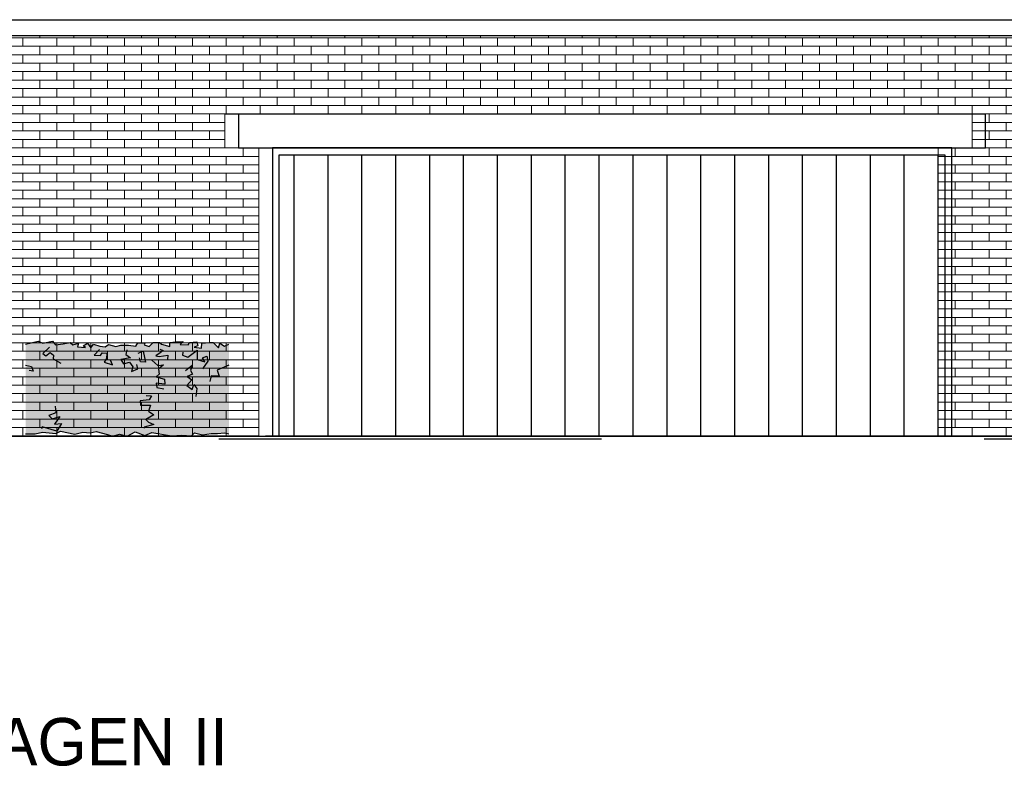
# Model space of a CAD drawing. Extents: x -73 to 359, y -4 to 85.
# Tile 95 of 149: x 167.07 to 174.33, y -3.83 to 1.68. Entities that reach past the tile are written whole.
import ezdxf

# ---------------------------------------------------------------- set-up
doc = ezdxf.new("R2010")
doc.units = 0
doc.header["$MEASUREMENT"] = 0
doc.linetypes.add('Strichlinie', pattern=[0.005644, 0.002822, -0.002822])
for name, color, linetype in [('Ansicht_Ost Garagen_2_P_ZE_SYMBOL', 7, 'Continuous'), ('Ansicht_Ost Garagen_2_P_ZE_TEXT', 7, 'Continuous'), ('Ansicht_Ost Garagen_2_R_NT_DACH', 7, 'Continuous'), ('Ansicht_Ost Garagen_2_R_NT_TOR', 7, 'Continuous'), ('Ansicht_Ost Garagen_2_R_TR_BODEN', 7, 'Continuous'), ('Ansicht_Ost Garagen_2_R_TR_HIDDEN', 7, 'Continuous'), ('Ansicht_Ost Garagen_2_Schraffuren', 7, 'Continuous')]:
    doc.layers.add(name, color=color, linetype=linetype)
doc.styles.add('ERSTELLTER_STIL_3', font='txt')

msp = doc.modelspace()

# ---------------------------------------------------------------- hatches: boundary and pattern name
at = {"layer": 'Ansicht_Ost Garagen_2_P_ZE_SYMBOL', "linetype": 'Continuous', "lineweight": 18, "ltscale": 1000}
msp.add_hatch(color=9, dxfattribs=at).paths.add_polyline_path([(167.8104, -1.382), (167.8665, -1.3956), (167.9256, -1.3636), (167.9967, -1.3919), (168.0482, -1.3691), (168.193, -1.3949), (168.2688, -1.389), (168.342, -1.3935), (168.3626, -1.3712), (168.4232, -1.3862), (168.4861, -1.3767), (168.533, -1.3769), (168.5834, -1.3719), (168.6174, -1.3784), (168.6174, -0.718), (168.585, -0.7333), (168.5504, -0.7097), (168.5399, -0.7443), (168.5018, -0.706), (168.4706, -0.7062), (168.4175, -0.7105), (168.4154, -0.7465), (168.3614, -0.7407), (168.3879, -0.7299), (168.379, -0.7022), (168.3264, -0.705), (168.3157, -0.724), (168.2563, -0.7215), (168.2802, -0.6979), (168.2231, -0.6998), (168.1809, -0.707), (168.1809, -0.736), (168.1195, -0.7187), (168.1055, -0.705), (168.0589, -0.706), (168.0284, -0.7352), (167.9928, -0.7232), (168.0003, -0.7077), (167.9442, -0.7077), (167.9302, -0.7341), (167.8768, -0.7248), (167.8201, -0.7255), (167.7839, -0.7362), (167.7278, -0.7213), (167.7036, -0.7372), (167.6644, -0.7322), (167.619, -0.7173), (167.5983, -0.7451), (167.5742, -0.7117), (167.5431, -0.7312), (167.5582, -0.7436), (167.4993, -0.7377), (167.5076, -0.7097), (167.4647, -0.7242), (167.4452, -0.706), (167.3934, -0.7169), (167.3389, -0.723), (167.315, -0.6956), (167.2435, -0.712), (167.2089, -0.6972), (167.1174, -0.718), (167.1174, -1.3784), (167.1887, -1.3784), (167.243, -1.3676), (167.3394, -1.377), (167.3757, -1.359), (167.4812, -1.3811), (167.5402, -1.3667), (167.5937, -1.3719), (167.6375, -1.3623), (167.7214, -1.3839), (167.7585, -1.3956)], flags=0)
at = {"layer": 'Ansicht_Ost Garagen_2_R_NT_TOR', "linetype": 'Continuous', "ltscale": 1000}
h = msp.add_hatch(dxfattribs=at)
h.set_pattern_fill('Dachschraffur_1_0002', color=256, style=0, pattern_type=2)
h.set_pattern_definition([(90, (149.84744, -1.39558), (-0.25, 0), [])])
h.paths.add_polyline_path([(168.9874, 0.6794), (168.9874, -1.3956), (173.8974, -1.3956), (173.8974, 0.6794)], flags=0)
at = {"layer": 'Ansicht_Ost Garagen_2_Schraffuren', "linetype": 'Continuous', "lineweight": 18, "ltscale": 1000}
h = msp.add_hatch(dxfattribs=at)
h.set_pattern_fill('MW_Verband__Läufer__DF_0002', color=9, style=0, pattern_type=2)
h.set_pattern_definition([(0, (149.84744, -1.39558), (0, 0.0625), []), (90, (149.84744, -1.39558), (-0.25, 0), [0.0625, -0.0625]), (90, (149.97244, -1.33308), (-0.25, 0), [0.0625, -0.0625])])
h.paths.add_polyline_path([(174.4724, 1.5589), (162.7324, 1.5589), (162.7324, -1.3956), (168.8374, -1.3956), (168.8374, 0.7294), (168.5874, 0.7294), (168.5874, 0.9794), (174.0974, 0.9794), (174.0974, 0.7294), (173.8474, 0.7294), (173.8474, -1.3956), (174.4724, -1.3956)], flags=0)

# ---------------------------------------------------------------- linework, layer by layer
at = {"layer": 'Ansicht_Ost Garagen_2_P_ZE_SYMBOL', "linetype": 'Continuous', "ltscale": 1000}
for p, q in [((167.1174, -0.718), (167.2089, -0.6972)), ((167.2089, -0.6972), (167.2435, -0.712)), ((167.2435, -0.712), (167.315, -0.6956)), ((167.315, -0.6956), (167.3389, -0.723)), ((167.3389, -0.723), (167.3934, -0.7169)), ((167.3934, -0.7169), (167.4452, -0.706)), ((167.4452, -0.706), (167.4647, -0.7242)), ((167.4647, -0.7242), (167.5076, -0.7097)), ((167.5076, -0.7097), (167.4993, -0.7377)), ((167.5431, -0.7312), (167.5742, -0.7117)), ((167.5742, -0.7117), (167.5983, -0.7451)), ((167.5983, -0.7451), (167.619, -0.7173)), ((167.619, -0.7173), (167.6644, -0.7322)), ((167.7036, -0.7372), (167.7278, -0.7213)), ((167.7278, -0.7213), (167.7839, -0.7362)), ((167.7839, -0.7362), (167.8201, -0.7255)), ((167.8201, -0.7255), (167.8768, -0.7248)), ((167.8768, -0.7248), (167.9302, -0.7341)), ((167.9302, -0.7341), (167.9442, -0.7077)), ((167.9442, -0.7077), (168.0003, -0.7077)), ((168.0003, -0.7077), (167.9928, -0.7232)), ((167.9928, -0.7232), (168.0284, -0.7352)), ((168.0284, -0.7352), (168.0589, -0.706)), ((168.0589, -0.706), (168.1055, -0.705)), ((168.1055, -0.705), (168.1195, -0.7187)), ((168.1195, -0.7187), (168.1809, -0.736)), ((168.1809, -0.707), (168.2231, -0.6998)), ((168.1809, -0.736), (168.1809, -0.707)), ((168.2231, -0.6998), (168.2802, -0.6979)), ((168.2802, -0.6979), (168.2563, -0.7215)), ((168.2563, -0.7215), (168.3157, -0.724)), ((168.3157, -0.724), (168.3264, -0.705)), ((168.3264, -0.705), (168.379, -0.7022)), ((168.379, -0.7022), (168.3879, -0.7299)), ((168.4154, -0.7465), (168.4175, -0.7105)), ((168.4175, -0.7105), (168.4706, -0.7062)), ((168.4706, -0.7062), (168.5018, -0.706)), ((168.5018, -0.706), (168.5399, -0.7443)), ((168.5399, -0.7443), (168.5504, -0.7097)), ((168.5504, -0.7097), (168.585, -0.7333)), ((168.585, -0.7333), (168.6174, -0.718)), ((167.2942, -0.7402), (167.2438, -0.7876)), ((167.2438, -0.7876), (167.2666, -0.8053)), ((167.2666, -0.8053), (167.2991, -0.7792)), ((167.2991, -0.7792), (167.324, -0.7991)), ((167.4993, -0.7377), (167.5582, -0.7436)), ((167.5582, -0.7436), (167.5431, -0.7312)), ((167.6616, -0.7566), (167.6229, -0.7991)), ((167.6644, -0.7322), (167.7036, -0.7372)), ((167.671, -0.8028), (167.6819, -0.7833)), ((167.6819, -0.7833), (167.7175, -0.7849)), ((167.7175, -0.7849), (167.7146, -0.8233)), ((167.8649, -0.7597), (167.8566, -0.7932)), ((167.8566, -0.7932), (167.8903, -0.8193)), ((167.9468, -0.7845), (167.9844, -0.7707)), ((167.9844, -0.7707), (168.002, -0.852)), ((168.111, -0.7811), (168.0778, -0.8033)), ((168.1018, -0.8097), (168.1661, -0.7985)), ((168.1067, -0.7556), (168.132, -0.7655)), ((168.132, -0.7655), (168.111, -0.7811)), ((168.1661, -0.7985), (168.1651, -0.8314)), ((168.276, -0.7766), (168.2741, -0.8001)), ((168.315, -0.8135), (168.3825, -0.7627)), ((168.3879, -0.7299), (168.3614, -0.7407)), ((168.3614, -0.7407), (168.4154, -0.7465)), ((168.3825, -0.7627), (168.3827, -0.8306)), ((167.324, -0.7991), (167.3201, -0.8259)), ((167.3201, -0.8259), (167.3762, -0.8589)), ((167.6229, -0.7991), (167.671, -0.8028)), ((167.7146, -0.8233), (167.6974, -0.8512)), ((167.6974, -0.8512), (167.7584, -0.8699)), ((167.7584, -0.8699), (167.7444, -0.8369)), ((167.8903, -0.8193), (167.8189, -0.8308)), ((167.8189, -0.8308), (167.839, -0.8644)), ((167.839, -0.8644), (167.8846, -0.8507)), ((167.8846, -0.8507), (167.9092, -0.8864)), ((167.9442, -0.9002), (167.9372, -0.8672)), ((167.9637, -0.8476), (167.9563, -0.8192)), ((168.002, -0.852), (167.9637, -0.8476)), ((168.048, -0.8359), (168.0915, -0.8762)), ((168.0778, -0.8033), (168.1018, -0.8097)), ((168.0915, -0.8762), (168.1348, -0.8708)), ((168.1348, -0.8708), (168.0984, -0.9035)), ((168.2741, -0.8001), (168.315, -0.8135)), ((168.3827, -0.8306), (168.4386, -0.8479)), ((168.4624, -0.8433), (168.421, -0.9002)), ((168.422, -0.8189), (168.4533, -0.8079)), ((168.4386, -0.8479), (168.422, -0.8189)), ((168.4533, -0.8079), (168.4624, -0.8433)), ((167.1174, -0.8738), (167.1615, -0.8826)), ((167.1727, -0.9178), (167.1428, -0.9119)), ((167.1615, -0.8826), (167.1727, -0.9178)), ((167.9092, -0.8864), (167.8986, -0.9194)), ((167.8986, -0.9194), (167.9442, -0.9002)), ((168.1013, -0.9395), (168.0802, -0.96)), ((168.0984, -0.9035), (168.1013, -0.9395)), ((168.2964, -0.9114), (168.3453, -0.8735)), ((168.3479, -0.9403), (168.3085, -0.9569)), ((168.3453, -0.8735), (168.333, -0.9123)), ((168.333, -0.9123), (168.3479, -0.9403)), ((168.6174, -0.8738), (168.5292, -0.91)), ((168.5292, -0.91), (168.545, -0.9535)), ((168.0802, -0.96), (168.1416, -0.9757)), ((168.144, -1.0121), (168.081, -1.0047)), ((168.081, -1.0047), (168.0858, -1.0377)), ((168.1416, -0.9757), (168.144, -1.0121)), ((168.3423, -0.9802), (168.3053, -1.0239)), ((168.3085, -0.9569), (168.3423, -0.9802)), ((168.3453, -1.0515), (168.3579, -1.0157)), ((168.3579, -1.0157), (168.379, -1.0459)), ((168.487, -0.9514), (168.4771, -0.9937)), ((168.545, -0.9535), (168.487, -0.9514)), ((168.0858, -1.0377), (168.1371, -1.0487)), ((168.3053, -1.0239), (168.3453, -1.0515)), ((168.379, -1.0459), (168.372, -1.1037)), ((168.0284, -1.1284), (167.963, -1.1365)), ((167.963, -1.1365), (167.9652, -1.1669)), ((168.0074, -1.0961), (168.0459, -1.0982)), ((168.0459, -1.0982), (168.0284, -1.1284)), ((167.341, -1.2249), (167.2886, -1.2439)), ((167.3361, -1.1748), (167.341, -1.2249)), ((167.9652, -1.1669), (168.0389, -1.1669)), ((168.0389, -1.1669), (168.0235, -1.2123)), ((168.0235, -1.2123), (168.0634, -1.2384)), ((167.2886, -1.2439), (167.3131, -1.2686)), ((167.3131, -1.2686), (167.3702, -1.2513)), ((167.3702, -1.2513), (167.3306, -1.3071)), ((167.3306, -1.3071), (167.3832, -1.3044)), ((167.3832, -1.3044), (167.3489, -1.3603)), ((168.0634, -1.2384), (168.0043, -1.2738)), ((168.0043, -1.2738), (168.0238, -1.2928)), ((168.0238, -1.2928), (168.0634, -1.3099)), ((167.1174, -1.3784), (167.1887, -1.3784)), ((167.1887, -1.3784), (167.243, -1.3676)), ((167.2394, -1.3276), (167.234, -1.3416)), ((167.3489, -1.3603), (167.2394, -1.3276)), ((167.243, -1.3676), (167.3394, -1.377)), ((167.3394, -1.377), (167.3757, -1.359)), ((167.3757, -1.359), (167.4812, -1.3811)), ((167.4812, -1.3811), (167.5402, -1.3667)), ((167.5402, -1.3667), (167.5937, -1.3719)), ((167.5937, -1.3719), (167.6375, -1.3623)), ((167.6375, -1.3623), (167.7214, -1.3839)), ((167.8665, -1.3956), (167.9256, -1.3636)), ((167.9256, -1.3636), (167.9967, -1.3919)), ((168.0634, -1.3099), (167.9909, -1.3314)), ((167.9909, -1.3314), (167.9922, -1.3388)), ((167.9967, -1.3919), (168.0482, -1.3691)), ((168.0482, -1.3691), (168.193, -1.3949)), ((168.342, -1.3935), (168.3626, -1.3712)), ((168.3626, -1.3712), (168.4232, -1.3862)), ((168.4232, -1.3862), (168.4861, -1.3767)), ((168.4861, -1.3767), (168.533, -1.3769)), ((168.533, -1.3769), (168.5834, -1.3719)), ((168.5834, -1.3719), (168.6174, -1.3784)), ((167.7214, -1.3839), (167.7585, -1.3956)), ((167.7585, -1.3956), (167.8104, -1.382)), ((167.8104, -1.382), (167.8665, -1.3956)), ((168.193, -1.3949), (168.2688, -1.389)), ((168.2688, -1.389), (168.342, -1.3935))]:
    msp.add_line(p, q, dxfattribs=at)
at = {"layer": 'Ansicht_Ost Garagen_2_R_NT_DACH', "linetype": 'Continuous', "ltscale": 1000}
for p, q in [((162.7126, 1.6751), (174.4923, 1.6751)), ((162.7126, 1.5589), (174.4923, 1.5589))]:
    msp.add_line(p, q, dxfattribs=at)
at = {"layer": 'Ansicht_Ost Garagen_2_R_NT_TOR', "linetype": 'Continuous', "ltscale": 1000}
for p, q in [((173.9474, 0.7294), (168.9374, 0.7294)), ((168.9374, 0.7294), (168.9374, -1.3956)), ((173.9474, -1.3956), (173.9474, 0.7294)), ((168.9874, 0.6794), (173.8974, 0.6794)), ((168.9874, -1.3956), (168.9874, 0.6794)), ((173.8974, 0.6794), (173.8974, -1.3956)), ((168.8374, -1.3956), (173.8474, -1.3956)), ((173.8474, -1.3956), (168.8874, -1.3956))]:
    msp.add_line(p, q, dxfattribs=at)
at = {"layer": 'Ansicht_Ost Garagen_2_R_NT_TOR', "color": 255, "linetype": 'Continuous', "lineweight": 18, "ltscale": 1000}
for p, q in [((168.9874, 0.6794), (168.9874, -1.3956)), ((173.8974, 0.6794), (168.9874, 0.6794)), ((173.8974, -1.3956), (173.8974, 0.6794)), ((168.9874, -1.3956), (173.8974, -1.3956))]:
    msp.add_line(p, q, dxfattribs=at)
at = {"layer": 'Ansicht_Ost Garagen_2_R_TR_BODEN', "linetype": 'Continuous', "ltscale": 1000}
msp.add_line((145.9667, -1.3956), (193.4831, -1.3956), dxfattribs=at)
at = {"layer": 'Ansicht_Ost Garagen_2_R_TR_BODEN', "linetype": 'Strichlinie', "ltscale": 1000}
msp.add_line((145.9667, -1.4156), (193.4831, -1.4156), dxfattribs=at)
at = {"layer": 'Ansicht_Ost Garagen_2_R_TR_HIDDEN', "linetype": 'Continuous', "ltscale": 1000}
for p, q in [((174.1974, 0.9794), (168.6874, 0.9794)), ((168.6874, 0.9794), (168.6874, 0.7294)), ((174.1974, 0.7294), (174.1974, 0.9794)), ((168.6874, 0.7294), (174.1974, 0.7294))]:
    msp.add_line(p, q, dxfattribs=at)
at = {"layer": 'Ansicht_Ost Garagen_2_Schraffuren', "color": 255, "linetype": 'Continuous', "lineweight": 18, "ltscale": 1000}
for p, q in [((174.4724, 1.5589), (162.7324, 1.5589)), ((168.5874, 0.7294), (168.5874, 0.9794)), ((168.5874, 0.9794), (174.0974, 0.9794)), ((174.0974, 0.9794), (174.0974, 0.7294)), ((168.8374, 0.7294), (168.5874, 0.7294)), ((168.8374, -1.3956), (168.8374, 0.7294)), ((174.0974, 0.7294), (173.8474, 0.7294)), ((173.8474, 0.7294), (173.8474, -1.3956)), ((162.7324, -1.3956), (168.8374, -1.3956)), ((173.8474, -1.3956), (174.4724, -1.3956))]:
    msp.add_line(p, q, dxfattribs=at)

# ---------------------------------------------------------------- texts
at = {"layer": 'Ansicht_Ost Garagen_2_P_ZE_TEXT', "linetype": 'Continuous', "insert": (162.7324, -3.4756), "char_height": 0.35, "attachment_point": 1, "style": 'ERSTELLTER_STIL_3'}
msp.add_mtext('{OSTANSICHT GARAGEN II}', dxfattribs=at)

doc.saveas('drawing.dxf')
